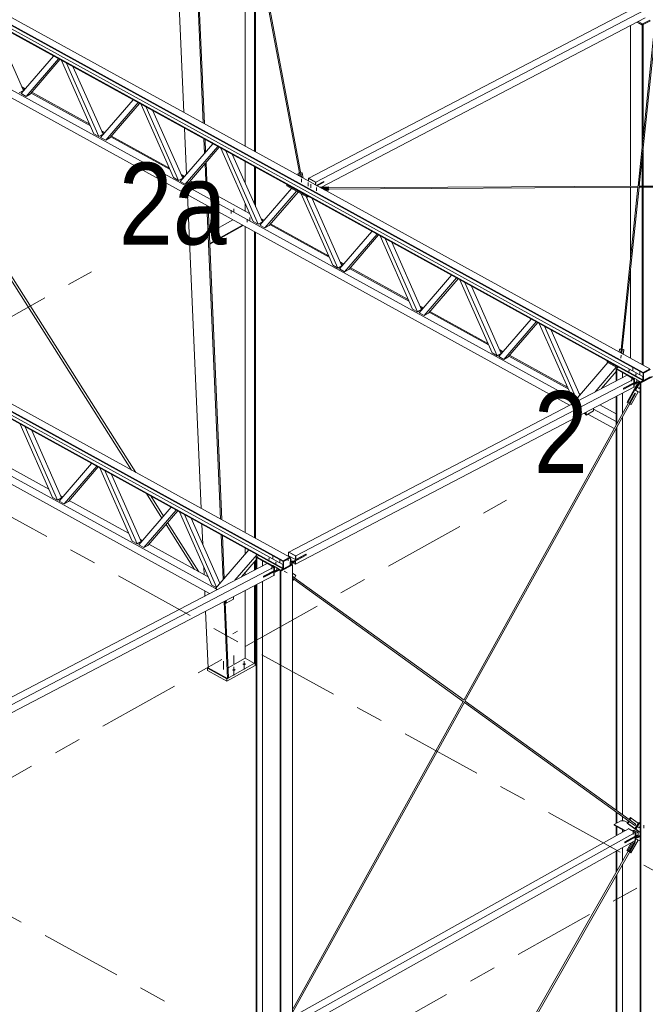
# Model space of a CAD drawing. Header units: millimetres. Extents: x -260 to 160, y -50 to 247.
# Tile 70 of 74: x 69 to 92, y 61 to 98. Entities that reach past the tile are written whole.
import ezdxf

# ---------------------------------------------------------------- set-up
doc = ezdxf.new("R2010")
doc.units = ezdxf.units.MM
for name, pattern in [('XKITLINE00', [0]), ('XKITLINE02', [4, 2, -2]), ('XKITLINE03', [6, 3, -1, 1, -1])]:
    doc.linetypes.add(name, pattern=pattern)
for name, color, linetype, lineweight in [('Element', 2, 'Continuous', 0), ('Spoina', 1, 'Continuous', 0), ('Śruba', 3, 'Continuous', 0)]:
    doc.layers.add(name, color=color, linetype=linetype, lineweight=lineweight)
doc.styles.add('ARIAL', font='ARIAL.TTF')

msp = doc.modelspace()

# ---------------------------------------------------------------- hatches: boundary and pattern name
at = {"layer": 'Śruba'}
for points in [[(91.744, 84.649), (91.74, 84.649), (91.735, 84.651), (91.732, 84.653), (91.729, 84.655), (91.726, 84.657), (91.725, 84.66), (91.725, 84.662), (91.725, 84.665), (91.727, 84.667), (91.729, 84.67), (91.732, 84.671), (91.736, 84.673), (91.74, 84.674), (91.745, 84.675), (91.75, 84.675), (91.755, 84.675), (91.759, 84.674), (91.764, 84.672), (91.768, 84.671), (91.771, 84.668), (91.773, 84.666), (91.774, 84.664), (91.775, 84.661), (91.774, 84.658), (91.773, 84.656), (91.77, 84.654), (91.767, 84.652), (91.763, 84.65), (91.759, 84.649), (91.754, 84.648), (91.749, 84.648)], [(91.945, 84.296), (91.94, 84.297), (91.936, 84.298), (91.932, 84.3), (91.929, 84.302), (91.927, 84.305), (91.925, 84.307), (91.925, 84.31), (91.925, 84.312), (91.927, 84.315), (91.929, 84.317), (91.932, 84.319), (91.936, 84.321), (91.941, 84.322), (91.945, 84.322), (91.95, 84.323), (91.955, 84.322), (91.96, 84.321), (91.964, 84.32), (91.968, 84.318), (91.971, 84.316), (91.973, 84.314), (91.974, 84.311), (91.975, 84.308), (91.974, 84.306), (91.973, 84.303), (91.97, 84.301), (91.967, 84.299), (91.963, 84.298), (91.959, 84.296), (91.954, 84.296), (91.949, 84.296)], [(91.998, 84.509), (91.993, 84.51), (91.989, 84.511), (91.985, 84.513), (91.982, 84.515), (91.98, 84.517), (91.979, 84.52), (91.978, 84.523), (91.979, 84.525), (91.98, 84.528), (91.983, 84.53), (91.986, 84.532), (91.99, 84.533), (91.994, 84.534), (91.999, 84.535), (92.004, 84.535), (92.008, 84.535), (92.013, 84.534), (92.017, 84.533), (92.021, 84.531), (92.024, 84.529), (92.026, 84.526), (92.028, 84.524), (92.028, 84.521), (92.028, 84.519), (92.026, 84.516), (92.024, 84.514), (92.021, 84.512), (92.017, 84.51), (92.012, 84.509), (92.008, 84.509), (92.003, 84.508)], [(92.105, 84.027), (92.109, 84.032), (92.113, 84.036), (92.117, 84.039), (92.122, 84.041), (92.126, 84.042), (92.13, 84.042), (92.133, 84.041), (92.136, 84.038), (92.138, 84.035), (92.14, 84.031), (92.14, 84.026), (92.14, 84.021), (92.139, 84.015), (92.137, 84.009), (92.134, 84.003), (92.131, 83.998), (92.127, 83.993), (92.123, 83.989), (92.118, 83.986), (92.114, 83.984), (92.11, 83.983), (92.106, 83.983), (92.102, 83.984), (92.099, 83.987), (92.097, 83.99), (92.096, 83.994), (92.095, 83.999), (92.095, 84.004), (92.097, 84.01), (92.099, 84.016), (92.101, 84.022)], [(78.544, 77.743), (78.539, 77.743), (78.535, 77.745), (78.531, 77.747), (78.528, 77.749), (78.526, 77.751), (78.525, 77.754), (78.524, 77.756), (78.525, 77.759), (78.526, 77.761), (78.529, 77.764), (78.532, 77.766), (78.536, 77.767), (78.54, 77.768), (78.545, 77.769), (78.55, 77.769), (78.555, 77.769), (78.559, 77.768), (78.564, 77.766), (78.567, 77.765), (78.57, 77.763), (78.573, 77.76), (78.574, 77.758), (78.574, 77.755), (78.574, 77.752), (78.572, 77.75), (78.57, 77.748), (78.567, 77.746), (78.563, 77.744), (78.559, 77.743), (78.554, 77.742), (78.549, 77.742)], [(79.347, 77.706), (79.343, 77.707), (79.338, 77.708), (79.335, 77.71), (79.332, 77.712), (79.329, 77.714), (79.328, 77.717), (79.328, 77.72), (79.328, 77.722), (79.33, 77.725), (79.332, 77.727), (79.335, 77.729), (79.339, 77.73), (79.343, 77.732), (79.348, 77.732), (79.353, 77.732), (79.358, 77.732), (79.363, 77.731), (79.367, 77.73), (79.371, 77.728), (79.374, 77.726), (79.376, 77.723), (79.377, 77.721), (79.378, 77.718), (79.377, 77.716), (79.376, 77.713), (79.373, 77.711), (79.37, 77.709), (79.366, 77.707), (79.362, 77.706), (79.357, 77.706), (79.352, 77.706)], [(78.744, 77.39), (78.74, 77.391), (78.735, 77.392), (78.732, 77.394), (78.728, 77.396), (78.726, 77.399), (78.725, 77.401), (78.724, 77.404), (78.725, 77.406), (78.726, 77.409), (78.729, 77.411), (78.732, 77.413), (78.736, 77.415), (78.74, 77.416), (78.745, 77.416), (78.75, 77.417), (78.755, 77.416), (78.759, 77.415), (78.764, 77.414), (78.767, 77.412), (78.77, 77.41), (78.773, 77.408), (78.774, 77.405), (78.774, 77.402), (78.774, 77.4), (78.772, 77.397), (78.77, 77.395), (78.767, 77.393), (78.763, 77.392), (78.759, 77.39), (78.754, 77.39), (78.749, 77.39)], [(78.798, 77.603), (78.793, 77.604), (78.789, 77.605), (78.785, 77.607), (78.782, 77.609), (78.78, 77.611), (78.778, 77.614), (78.778, 77.617), (78.779, 77.619), (78.78, 77.622), (78.782, 77.624), (78.786, 77.626), (78.789, 77.627), (78.794, 77.629), (78.798, 77.629), (78.803, 77.629), (78.808, 77.629), (78.813, 77.628), (78.817, 77.627), (78.821, 77.625), (78.824, 77.623), (78.826, 77.62), (78.828, 77.618), (78.828, 77.615), (78.827, 77.613), (78.826, 77.61), (78.824, 77.608), (78.82, 77.606), (78.817, 77.604), (78.812, 77.603), (78.807, 77.603), (78.803, 77.603)], [(77.253, 73.646), (77.242, 73.647), (77.232, 73.65), (77.223, 73.654), (77.216, 73.659), (77.211, 73.665), (77.208, 73.671), (77.207, 73.677), (77.208, 73.683), (77.211, 73.689), (77.216, 73.694), (77.223, 73.699), (77.232, 73.703), (77.242, 73.706), (77.253, 73.708), (77.264, 73.708), (77.275, 73.708), (77.286, 73.706), (77.295, 73.703), (77.304, 73.699), (77.311, 73.694), (77.316, 73.689), (77.32, 73.683), (77.321, 73.677), (77.32, 73.671), (77.316, 73.665), (77.311, 73.659), (77.304, 73.654), (77.295, 73.65), (77.286, 73.647), (77.275, 73.646), (77.264, 73.645)], [(77.63, 73.857), (77.619, 73.859), (77.609, 73.862), (77.6, 73.866), (77.593, 73.87), (77.588, 73.876), (77.585, 73.882), (77.584, 73.888), (77.585, 73.894), (77.588, 73.9), (77.593, 73.906), (77.6, 73.911), (77.609, 73.914), (77.619, 73.917), (77.63, 73.919), (77.641, 73.92), (77.652, 73.919), (77.663, 73.917), (77.673, 73.914), (77.681, 73.911), (77.688, 73.906), (77.694, 73.9), (77.697, 73.894), (77.698, 73.888), (77.697, 73.882), (77.694, 73.876), (77.688, 73.87), (77.681, 73.866), (77.673, 73.862), (77.663, 73.859), (77.652, 73.857), (77.641, 73.856)], [(92.105, 67.91), (92.109, 67.914), (92.113, 67.918), (92.117, 67.921), (92.122, 67.924), (92.126, 67.925), (92.13, 67.924), (92.133, 67.923), (92.136, 67.921), (92.139, 67.918), (92.14, 67.913), (92.14, 67.909), (92.14, 67.903), (92.139, 67.897), (92.137, 67.892), (92.134, 67.886), (92.131, 67.881), (92.127, 67.876), (92.123, 67.872), (92.119, 67.869), (92.114, 67.867), (92.11, 67.866), (92.106, 67.866), (92.102, 67.867), (92.099, 67.869), (92.097, 67.873), (92.096, 67.877), (92.095, 67.882), (92.096, 67.887), (92.097, 67.893), (92.099, 67.899), (92.101, 67.904)], [(91.996, 67.661), (91.991, 67.662), (91.987, 67.663), (91.983, 67.665), (91.98, 67.667), (91.978, 67.669), (91.976, 67.672), (91.976, 67.675), (91.976, 67.677), (91.978, 67.68), (91.98, 67.682), (91.983, 67.684), (91.987, 67.686), (91.991, 67.687), (91.996, 67.688), (92.001, 67.689), (92.006, 67.688), (92.01, 67.687), (92.015, 67.686), (92.018, 67.684), (92.022, 67.682), (92.024, 67.68), (92.025, 67.677), (92.026, 67.675), (92.025, 67.672), (92.024, 67.669), (92.022, 67.667), (92.018, 67.665), (92.015, 67.663), (92.01, 67.662), (92.006, 67.661), (92.001, 67.661)], [(92.105, 67.576), (92.108, 67.581), (92.113, 67.585), (92.117, 67.588), (92.122, 67.59), (92.126, 67.591), (92.13, 67.591), (92.133, 67.59), (92.136, 67.588), (92.138, 67.584), (92.14, 67.58), (92.14, 67.575), (92.14, 67.57), (92.139, 67.564), (92.137, 67.558), (92.134, 67.553), (92.131, 67.547), (92.127, 67.543), (92.123, 67.539), (92.118, 67.535), (92.114, 67.533), (92.11, 67.532), (92.106, 67.532), (92.102, 67.534), (92.099, 67.536), (92.097, 67.539), (92.096, 67.543), (92.095, 67.548), (92.095, 67.554), (92.097, 67.559), (92.099, 67.565), (92.101, 67.571)]]:
    msp.add_hatch(color=256, dxfattribs=at).paths.add_polyline_path(points, flags=17)

# ---------------------------------------------------------------- linework, layer by layer
at = {"layer": 'Element', "linetype": 'XKITLINE00', "lineweight": 0}
for p, q in [((92.263, 84.587), (64.429, 99.917)), ((92.263, 84.563), (64.429, 99.892)), ((64.542, 99.714), (92.26, 84.448)), ((64.68, 100.048), (92.515, 84.719)), ((92.256, 84.322), (64.422, 99.651)), ((65.262, 99.164), (92.256, 84.298)), ((75.428, 94.129), (75.208, 99.166)), ((76.138, 93.738), (75.903, 99.126)), ((76.18, 93.715), (75.945, 99.123)), ((77.672, 92.893), (77.672, 99.023)), ((78.017, 92.703), (78.017, 99.003)), ((78.057, 92.681), (78.057, 99)), ((79.667, 91.91), (78.333, 98.994)), ((79.738, 91.758), (78.376, 98.992)), ((80.008, 91.719), (92.092, 98.041)), ((80.261, 91.579), (92.346, 97.901)), ((92.338, 97.6), (80.477, 91.395)), ((92.082, 91.427), (92.739, 97.752)), ((92.125, 91.428), (92.766, 97.598)), ((68.453, 97.407), (69.544, 94.939)), ((91.8, 91.426), (91.8, 97.318)), ((92.037, 97.442), (92.231, 97.336)), ((92.049, 97.449), (92.244, 97.342)), ((92.084, 97.467), (92.244, 97.378)), ((92.231, 97.336), (92.263, 97.352)), ((92.231, 92.858), (92.231, 97.336)), ((92.244, 97.378), (92.508, 97.516)), ((92.541, 97.498), (92.244, 97.342)), ((92.244, 97.342), (92.244, 97.378)), ((92.263, 93.165), (92.263, 97.352)), ((73.508, 81.01), (63.699, 96.49)), ((73.663, 80.925), (63.774, 96.53)), ((66.098, 96.317), (89.571, 83.389)), ((66.484, 96.401), (89.784, 83.569)), ((69.455, 94.821), (70.644, 96.2)), ((69.639, 94.719), (70.828, 96.099)), ((70.881, 96.07), (69.79, 94.804)), ((72.129, 93.348), (70.94, 96.038)), ((72.313, 93.246), (71.124, 95.936)), ((71.373, 95.799), (72.464, 93.331)), ((69.487, 95.068), (69.61, 95.001)), ((69.544, 94.939), (69.393, 94.855)), ((69.639, 94.719), (69.455, 94.821)), ((69.511, 95.013), (69.585, 94.972)), ((69.79, 94.804), (69.639, 94.719)), ((69.823, 94.842), (71.998, 93.643)), ((69.847, 94.87), (71.974, 93.699)), ((72.375, 93.213), (73.564, 94.592)), ((72.559, 93.111), (73.748, 94.491)), ((73.801, 94.462), (72.71, 93.195)), ((75.049, 91.74), (73.86, 94.429)), ((75.234, 91.638), (74.044, 94.328)), ((74.293, 94.191), (75.384, 91.723)), ((72.313, 93.246), (72.129, 93.348)), ((72.464, 93.331), (72.313, 93.246)), ((72.559, 93.111), (72.375, 93.213)), ((72.407, 93.46), (72.53, 93.392)), ((72.432, 93.405), (72.505, 93.364)), ((72.743, 93.233), (74.918, 92.035)), ((72.767, 93.262), (74.894, 92.09)), ((75.526, 91.872), (75.453, 93.552)), ((79.063, 77.657), (51.228, 92.987)), ((79.063, 77.681), (51.229, 93.011)), ((51.48, 93.142), (79.315, 77.813)), ((72.71, 93.195), (72.559, 93.111)), ((75.295, 91.604), (76.484, 92.984)), ((75.479, 91.503), (76.669, 92.882)), ((76.722, 92.853), (75.63, 91.587)), ((76.186, 92.638), (76.163, 93.161)), ((76.225, 92.683), (76.205, 93.138)), ((79.056, 77.416), (51.222, 92.746)), ((51.342, 92.808), (79.06, 77.543)), ((77.969, 90.131), (76.78, 92.821)), ((78.154, 90.03), (76.964, 92.719)), ((77.213, 92.582), (78.305, 90.114)), ((92.263, 91.428), (92.263, 92.752)), ((52.062, 92.259), (79.056, 77.392)), ((76.244, 91.305), (76.203, 92.251)), ((76.286, 91.282), (76.242, 92.297)), ((77.672, 91.545), (77.672, 92.33)), ((78.017, 90.765), (78.017, 92.14)), ((92.231, 91.428), (92.231, 92.445)), ((75.327, 91.852), (75.45, 91.784)), ((75.352, 91.797), (75.426, 91.756)), ((78.057, 90.674), (78.057, 92.118)), ((79.616, 91.878), (79.617, 91.908)), ((79.628, 91.816), (79.616, 91.878)), ((79.617, 91.908), (79.67, 91.91)), ((79.635, 91.812), (79.617, 91.908)), ((79.67, 91.91), (79.695, 91.779)), ((79.712, 91.897), (79.713, 91.912)), ((79.713, 91.912), (79.766, 91.914)), ((79.741, 91.759), (79.713, 91.912)), ((79.766, 91.914), (79.802, 91.72)), ((75.234, 91.638), (75.049, 91.74)), ((75.384, 91.723), (75.234, 91.638)), ((75.479, 91.503), (75.295, 91.604)), ((75.63, 91.587), (75.479, 91.503)), ((75.663, 91.625), (77.839, 90.427)), ((79.201, 91.474), (79.2, 91.438)), ((79.2, 91.438), (79.961, 91.019)), ((79.214, 91.481), (79.201, 91.474)), ((79.201, 91.474), (79.962, 91.055)), ((79.733, 91.758), (79.741, 91.759)), ((79.995, 91.614), (79.998, 91.714)), ((79.998, 91.714), (80.008, 91.719)), ((80.251, 91.574), (79.998, 91.714)), ((80.008, 91.719), (80.261, 91.579)), ((80.261, 91.579), (80.008, 91.719)), ((80.249, 91.474), (80.251, 91.574)), ((80.251, 91.574), (80.261, 91.579)), ((80.258, 91.469), (80.261, 91.579)), ((80.258, 91.469), (80.261, 91.579)), ((80.559, 91.604), (80.279, 91.457)), ((80.553, 91.571), (80.307, 91.442)), ((80.312, 91.439), (80.558, 91.568)), ((80.455, 91.361), (92.089, 91.427)), ((80.554, 91.602), (80.553, 91.571)), ((80.553, 91.571), (80.558, 91.568)), ((80.558, 91.568), (80.559, 91.604)), ((92.117, 91.427), (104.159, 91.497)), ((92.121, 91.385), (103.874, 91.453)), ((76.06, 79.605), (75.559, 91.106)), ((78.215, 89.996), (79.375, 91.342)), ((78.4, 89.894), (79.559, 91.24)), ((79.612, 91.211), (78.55, 89.979)), ((80.89, 88.523), (79.73, 91.146)), ((81.074, 88.422), (79.914, 91.045)), ((79.961, 91.019), (79.962, 91.055)), ((79.961, 91.019), (80.008, 91.043)), ((79.962, 91.055), (79.975, 91.062)), ((80.393, 91.395), (80.73, 91.397)), ((80.733, 91.368), (80.447, 91.366)), ((80.447, 91.366), (80.448, 91.364)), ((80.486, 91.343), (80.735, 91.345)), ((80.737, 91.316), (80.538, 91.315)), ((80.592, 91.285), (80.736, 91.286)), ((80.73, 91.397), (80.733, 91.368)), ((80.733, 91.362), (80.733, 91.368)), ((80.735, 91.345), (80.737, 91.316)), ((80.736, 91.286), (80.737, 91.316)), ((80.737, 91.32), (92.078, 91.385)), ((91.446, 85.307), (92.079, 91.394)), ((91.503, 85.442), (92.122, 91.396)), ((91.8, 88.707), (91.8, 91.384)), ((92.231, 84.875), (92.231, 91.386)), ((92.263, 84.857), (92.263, 91.386)), ((76.771, 79.214), (76.27, 90.715)), ((76.373, 89.295), (76.312, 90.691)), ((77.672, 90.519), (77.672, 90.804)), ((80.133, 90.974), (81.225, 88.506)), ((76.355, 89.698), (77.227, 90.187)), ((76.373, 89.325), (77.572, 89.997)), ((77.599, 89.982), (76.373, 89.295)), ((78.154, 90.03), (77.969, 90.131)), ((78.305, 90.114), (78.154, 90.03)), ((78.4, 89.894), (78.215, 89.996)), ((78.247, 90.244), (78.37, 90.176)), ((78.272, 90.188), (78.346, 90.148)), ((78.55, 89.979), (78.4, 89.894)), ((78.583, 90.017), (80.759, 88.819)), ((78.607, 90.045), (80.734, 88.874)), ((77.672, 78.717), (77.672, 89.942)), ((78.017, 78.527), (78.017, 89.752)), ((78.057, 78.505), (78.057, 89.73)), ((81.135, 88.388), (82.325, 89.767)), ((81.32, 88.286), (82.509, 89.666)), ((82.562, 89.637), (81.471, 88.371)), ((83.81, 86.915), (82.62, 89.604)), ((52.898, 89.411), (76.372, 76.483)), ((53.284, 89.495), (76.584, 76.663)), ((76.371, 89.326), (76.373, 89.325)), ((76.373, 89.295), (76.373, 89.325)), ((76.813, 79.191), (76.373, 89.295)), ((83.994, 86.813), (82.805, 89.503)), ((83.054, 89.366), (84.145, 86.898)), ((81.074, 88.422), (80.89, 88.523)), ((81.168, 88.635), (81.29, 88.568)), ((81.192, 88.58), (81.266, 88.539)), ((81.225, 88.506), (81.074, 88.422)), ((81.32, 88.286), (81.135, 88.388)), ((81.471, 88.371), (81.32, 88.286)), ((81.503, 88.409), (83.679, 87.21)), ((81.528, 88.437), (83.655, 87.266)), ((84.055, 86.779), (85.245, 88.159)), ((91.8, 85.112), (91.8, 88.293)), ((84.24, 86.678), (85.429, 88.058)), ((85.482, 88.028), (84.391, 86.762)), ((86.73, 85.307), (85.541, 87.996)), ((86.914, 85.205), (85.725, 87.895)), ((85.974, 87.758), (87.065, 85.289)), ((83.994, 86.813), (83.81, 86.915)), ((84.145, 86.898), (83.994, 86.813)), ((84.24, 86.678), (84.055, 86.779)), ((84.088, 87.027), (84.211, 86.959)), ((84.112, 86.972), (84.186, 86.931)), ((84.391, 86.762), (84.24, 86.678)), ((84.423, 86.8), (86.599, 85.602)), ((84.448, 86.829), (86.575, 85.657)), ((86.976, 85.171), (88.165, 86.551)), ((87.16, 85.07), (88.349, 86.449)), ((88.402, 86.42), (87.311, 85.154)), ((89.65, 83.698), (88.461, 86.388)), ((89.826, 83.617), (88.645, 86.286)), ((89.95, 83.761), (88.894, 86.149)), ((86.914, 85.205), (86.73, 85.307)), ((87.065, 85.289), (86.914, 85.205)), ((87.008, 85.419), (87.131, 85.351)), ((87.032, 85.363), (87.106, 85.323)), ((91.394, 85.336), (91.406, 85.447)), ((91.406, 85.447), (91.459, 85.444)), ((91.459, 85.444), (91.445, 85.308)), ((91.459, 85.429), (91.459, 85.444)), ((91.478, 85.29), (91.486, 85.289)), ((91.486, 85.289), (91.502, 85.442)), ((91.502, 85.442), (91.556, 85.439)), ((91.556, 85.439), (91.537, 85.257)), ((91.539, 85.256), (91.555, 85.409)), ((91.555, 85.409), (91.556, 85.439)), ((87.16, 85.07), (86.976, 85.171)), ((87.311, 85.154), (87.16, 85.07)), ((87.344, 85.192), (89.519, 83.994)), ((87.368, 85.22), (89.495, 84.049)), ((89.784, 83.569), (90.977, 84.952)), ((90.945, 85.007), (90.944, 84.97)), ((90.944, 84.97), (91.324, 84.761)), ((90.957, 85.013), (90.945, 85.007)), ((90.945, 85.007), (91.325, 84.797)), ((90.503, 83.876), (91.284, 84.783)), ((90.739, 84), (91.275, 84.622)), ((91.275, 84.714), (91.288, 84.721)), ((91.275, 84.714), (91.307, 84.696)), ((91.275, 84.281), (91.275, 84.714)), ((91.289, 84.737), (91.288, 84.707)), ((91.288, 84.707), (91.679, 84.492)), ((91.289, 84.737), (91.376, 84.783)), ((91.289, 84.737), (91.879, 84.412)), ((91.307, 84.696), (91.307, 84.696)), ((91.307, 84.297), (91.307, 84.696)), ((91.324, 84.761), (91.325, 84.797)), ((91.324, 84.761), (91.371, 84.785)), ((91.325, 84.797), (91.338, 84.804)), ((91.511, 84.404), (91.511, 84.584)), ((92.256, 84.307), (92.263, 84.578)), ((92.515, 84.719), (92.263, 84.587)), ((92.263, 84.578), (92.514, 84.71)), ((92.263, 84.587), (92.263, 84.563)), ((92.283, 84.567), (92.263, 84.578)), ((92.276, 84.296), (92.283, 84.567)), ((92.535, 84.698), (92.283, 84.567)), ((79.277, 78.003), (91.678, 84.491)), ((79.53, 77.864), (91.931, 84.351)), ((91.928, 84.216), (91.551, 84.019)), ((92.038, 84.23), (91.563, 83.982)), ((92.039, 84.26), (91.564, 84.012)), ((91.688, 84.496), (91.678, 84.491)), ((91.931, 84.351), (91.678, 84.491)), ((91.678, 84.491), (91.931, 84.351)), ((91.688, 84.496), (91.941, 84.357)), ((91.827, 84.42), (91.847, 84.43)), ((91.84, 84.413), (91.886, 84.412)), ((91.847, 84.43), (91.879, 84.412)), ((91.886, 84.412), (92.038, 84.328)), ((91.928, 84.216), (91.931, 84.351)), ((91.931, 84.351), (91.928, 84.216)), ((91.928, 84.216), (91.938, 84.221)), ((91.931, 84.351), (91.941, 84.357)), ((91.937, 84.177), (91.934, 84.055)), ((91.941, 84.357), (91.938, 84.221)), ((91.974, 84.167), (91.946, 84.182)), ((92.123, 84.245), (91.963, 83.956)), ((92.125, 84.246), (91.974, 84.167)), ((91.974, 84.167), (91.975, 84.197)), ((92.126, 84.276), (91.975, 84.197)), ((92.154, 84.23), (91.993, 83.939)), ((92.038, 84.328), (92.039, 84.26)), ((92.038, 84.324), (92.126, 84.276)), ((92.038, 84.324), (92.176, 84.248)), ((92.038, 84.23), (92.039, 84.26)), ((92.125, 84.246), (92.126, 84.276)), ((92.125, 84.246), (92.176, 84.218)), ((92.156, 84.229), (92.156, 84.229)), ((92.156, 84.229), (92.188, 84.211)), ((92.156, 51.238), (92.156, 84.229)), ((92.603, 84.442), (92.176, 84.218)), ((92.176, 84.248), (92.272, 84.298)), ((92.176, 84.218), (92.176, 84.248)), ((92.616, 84.435), (92.188, 84.211)), ((92.188, 84.211), (92.188, 51.221)), ((92.256, 84.298), (92.256, 84.322)), ((92.276, 84.296), (92.256, 84.307)), ((92.256, 84.298), (92.264, 84.302)), ((92.528, 84.427), (92.276, 84.296)), ((79.522, 77.563), (91.923, 84.05)), ((85.734, 72.525), (91.985, 83.821)), ((91.511, 83.082), (91.511, 83.834)), ((91.551, 84.019), (91.55, 83.989)), ((91.563, 83.982), (91.55, 83.989)), ((91.564, 84.012), (91.551, 84.019)), ((91.563, 83.982), (91.564, 84.012)), ((92.023, 84.127), (91.677, 83.502)), ((91.967, 83.954), (91.707, 83.485)), ((91.96, 83.834), (91.753, 83.459)), ((91.99, 83.818), (91.782, 83.443)), ((92.087, 83.886), (91.828, 83.418)), ((91.923, 84.05), (91.927, 84.172)), ((91.923, 84.05), (91.927, 84.172)), ((91.934, 84.055), (91.923, 84.05)), ((91.96, 83.834), (91.966, 83.831)), ((91.963, 83.956), (91.993, 83.939)), ((91.963, 83.956), (92.091, 83.884)), ((91.97, 83.829), (91.966, 83.831)), ((91.98, 83.823), (91.97, 83.829)), ((91.98, 83.823), (91.985, 83.821)), ((91.985, 83.821), (91.99, 83.818)), ((91.985, 83.821), (91.99, 83.818)), ((91.993, 83.939), (92.121, 83.868)), ((92.023, 84.127), (92.075, 84.157)), ((92.049, 84.112), (92.023, 84.127)), ((92.121, 83.868), (92.091, 83.884)), ((92.091, 83.884), (92.091, 83.884)), ((92.156, 83.887), (92.121, 83.868)), ((85.694, 72.569), (91.727, 83.474)), ((89.817, 83.606), (89.65, 83.698)), ((89.847, 83.534), (89.784, 83.569)), ((89.928, 83.81), (89.972, 83.786)), ((91.275, 82.656), (91.275, 83.711)), ((91.307, 82.714), (91.307, 83.728)), ((91.677, 83.502), (91.707, 83.485)), ((91.677, 83.502), (91.722, 83.476)), ((91.707, 83.485), (91.753, 83.459)), ((91.753, 83.459), (91.722, 83.476)), ((91.722, 83.476), (91.723, 83.476)), ((90.101, 83.097), (90.158, 83.066)), ((90.158, 83.127), (90.158, 83.037)), ((90.173, 83.029), (90.45, 83.184)), ((90.173, 83.029), (90.173, 83.135)), ((90.45, 83.184), (90.45, 83.279)), ((90.45, 83.244), (91.275, 82.789)), ((90.677, 83.398), (91.275, 83.069)), ((91.782, 83.443), (91.777, 83.446)), ((91.777, 83.446), (91.797, 83.434)), ((91.828, 83.418), (91.782, 83.443)), ((91.797, 83.434), (91.797, 83.435)), ((91.828, 83.418), (91.797, 83.434)), ((90.158, 83.037), (90.173, 83.029)), ((90.237, 83.064), (91.206, 82.531)), ((91.511, 68.361), (91.511, 82.965)), ((70.61, 80.009), (69.42, 82.699)), ((70.794, 79.907), (69.605, 82.597)), ((69.854, 82.46), (70.945, 79.992)), ((91.255, 82.503), (91.275, 82.492)), ((91.275, 68.532), (91.275, 82.539)), ((91.307, 68.509), (91.307, 82.597)), ((68.303, 81.503), (70.479, 80.305)), ((70.855, 79.874), (72.045, 81.253)), ((71.04, 79.772), (72.229, 81.152)), ((72.282, 81.123), (71.191, 79.857)), ((73.53, 78.401), (72.341, 81.09)), ((73.714, 78.299), (72.525, 80.989)), ((72.774, 80.852), (73.865, 78.384)), ((70.794, 79.907), (70.61, 80.009)), ((70.945, 79.992), (70.794, 79.907)), ((71.04, 79.772), (70.855, 79.874)), ((70.912, 80.066), (70.986, 80.025)), ((71.191, 79.857), (71.04, 79.772)), ((71.223, 79.895), (73.399, 78.696)), ((74.624, 79.25), (74.057, 80.145)), ((74.682, 79.317), (74.212, 80.06)), ((73.776, 78.265), (74.965, 79.645)), ((73.96, 78.164), (75.149, 79.544)), ((75.202, 79.514), (74.111, 78.248)), ((76.45, 76.792), (75.261, 79.482)), ((76.626, 76.711), (75.445, 79.381)), ((76.75, 76.855), (75.694, 79.244)), ((75.82, 77.363), (74.772, 79.016)), ((75.975, 77.278), (74.831, 79.083)), ((76.118, 78.285), (76.086, 79.028)), ((73.714, 78.299), (73.53, 78.401)), ((73.832, 78.458), (73.906, 78.417)), ((76.867, 76.992), (76.796, 78.637)), ((76.907, 77.037), (76.838, 78.613)), ((73.865, 78.384), (73.714, 78.299)), ((73.96, 78.164), (73.776, 78.265)), ((74.111, 78.248), (73.96, 78.164)), ((74.144, 78.286), (76.319, 77.088)), ((77.806, 78.08), (76.584, 76.663)), ((77.672, 77.925), (77.672, 78.154)), ((77.806, 78.08), (78.113, 77.911)), ((77.806, 78.08), (77.806, 78.08)), ((78.113, 77.911), (77.301, 76.969)), ((77.538, 77.093), (78.075, 77.716)), ((78.057, 77.365), (78.057, 77.695)), ((78.075, 77.808), (78.088, 77.815)), ((78.075, 77.808), (78.107, 77.79)), ((78.075, 77.374), (78.075, 77.808)), ((78.088, 77.831), (78.176, 77.877)), ((78.088, 77.831), (78.088, 77.801)), ((78.088, 77.831), (78.679, 77.506)), ((78.088, 77.801), (78.479, 77.586)), ((78.107, 77.79), (78.107, 77.79)), ((78.107, 77.391), (78.107, 77.79)), ((78.113, 77.911), (78.113, 77.911)), ((78.311, 77.498), (78.311, 77.678)), ((79.315, 77.813), (79.063, 77.681)), ((79.063, 77.672), (79.314, 77.804)), ((79.063, 77.681), (79.063, 77.657)), ((79.335, 77.793), (79.083, 77.661)), ((79.23, 77.859), (79.263, 77.877)), ((79.267, 77.998), (79.263, 77.863)), ((79.263, 77.863), (79.517, 77.723)), ((79.267, 77.998), (79.277, 78.003)), ((79.52, 77.859), (79.267, 77.998)), ((79.53, 77.864), (79.277, 78.003)), ((79.53, 77.864), (79.277, 78.003)), ((79.314, 77.804), (79.315, 77.813)), ((79.314, 77.804), (79.335, 77.793)), ((79.328, 77.521), (79.335, 77.793)), ((79.916, 77.919), (79.441, 77.67)), ((79.503, 77.673), (79.916, 77.888)), ((79.512, 77.557), (79.516, 77.679)), ((79.517, 77.723), (79.52, 77.859)), ((79.517, 77.723), (79.527, 77.728)), ((79.52, 77.859), (79.53, 77.864)), ((79.526, 77.684), (79.522, 77.563)), ((79.522, 77.563), (79.526, 77.684)), ((79.904, 77.926), (79.527, 77.728)), ((79.527, 77.728), (79.53, 77.864)), ((79.527, 77.728), (79.53, 77.864)), ((79.904, 77.926), (79.916, 77.919)), ((79.916, 77.888), (79.916, 77.919)), ((66.076, 71.09), (78.477, 77.585)), ((66.33, 70.95), (78.731, 77.445)), ((76.166, 77.172), (76.154, 77.463)), ((78.017, 77.344), (78.017, 77.648)), ((78.837, 77.324), (78.362, 77.075)), ((78.838, 77.354), (78.363, 77.105)), ((78.487, 77.59), (78.477, 77.585)), ((78.731, 77.445), (78.477, 77.585)), ((78.477, 77.585), (78.731, 77.445)), ((78.487, 77.59), (78.741, 77.451)), ((78.627, 77.514), (78.646, 77.524)), ((78.64, 77.507), (78.685, 77.506)), ((78.646, 77.524), (78.679, 77.506)), ((78.685, 77.506), (78.838, 77.422)), ((78.728, 77.31), (78.731, 77.445)), ((78.731, 77.445), (78.728, 77.31)), ((78.728, 77.31), (78.738, 77.315)), ((78.731, 77.445), (78.741, 77.451)), ((78.741, 77.451), (78.738, 77.315)), ((78.925, 77.34), (78.774, 77.261)), ((78.925, 77.37), (78.775, 77.291)), ((78.837, 77.324), (78.838, 77.354)), ((78.838, 77.422), (78.838, 77.354)), ((78.838, 77.419), (78.976, 77.342)), ((78.838, 77.419), (78.925, 77.37)), ((78.925, 77.34), (78.925, 77.37)), ((78.925, 77.34), (78.975, 77.312)), ((78.956, 77.323), (78.956, 77.323)), ((78.956, 77.323), (78.988, 77.305)), ((78.956, 43.84), (78.956, 77.323)), ((79.403, 77.536), (78.975, 77.312)), ((78.975, 77.312), (78.976, 77.342)), ((78.976, 77.342), (79.072, 77.392)), ((79.415, 77.529), (78.988, 77.305)), ((79.056, 77.401), (79.063, 77.672)), ((79.056, 77.392), (79.056, 77.416)), ((79.076, 77.39), (79.056, 77.401)), ((79.056, 77.392), (79.064, 77.397)), ((79.083, 77.661), (79.063, 77.672)), ((79.076, 77.39), (79.083, 77.661)), ((79.328, 77.521), (79.076, 77.39)), ((79.328, 77.526), (79.403, 77.566)), ((79.33, 77.606), (79.403, 77.566)), ((79.33, 77.606), (79.353, 77.594)), ((79.441, 77.67), (79.331, 77.672)), ((79.331, 77.642), (79.441, 77.64)), ((79.353, 77.594), (79.441, 77.64)), ((79.38, 77.579), (79.503, 77.643)), ((79.403, 77.566), (79.403, 77.536)), ((79.403, 77.536), (79.415, 77.529)), ((79.415, 77.529), (79.415, 44.062)), ((79.428, 77.604), (79.512, 77.557)), ((79.441, 77.64), (79.503, 77.673)), ((79.441, 77.64), (79.441, 77.67)), ((79.441, 77.64), (79.491, 77.666)), ((79.503, 77.643), (79.503, 77.673)), ((79.512, 77.557), (79.522, 77.563)), ((66.322, 70.649), (78.723, 77.144)), ((77.672, 77.163), (77.672, 77.248)), ((78.351, 77.112), (78.35, 77.082)), ((78.362, 77.075), (78.35, 77.082)), ((78.728, 77.31), (78.351, 77.112)), ((78.363, 77.105), (78.351, 77.112)), ((78.362, 77.075), (78.363, 77.105)), ((78.723, 77.144), (78.726, 77.266)), ((78.723, 77.144), (78.726, 77.266)), ((78.733, 77.15), (78.723, 77.144)), ((78.736, 77.271), (78.733, 77.15)), ((78.774, 77.261), (78.746, 77.276)), ((78.774, 77.261), (78.775, 77.291)), ((78.988, 77.305), (78.988, 43.823)), ((79.415, 77.222), (79.532, 77.138)), ((79.415, 77.113), (79.486, 77.062)), ((79.415, 77.11), (85.703, 72.562)), ((79.456, 77.013), (79.415, 77.043)), ((79.415, 76.946), (79.456, 77.013)), ((79.455, 77.011), (85.675, 72.512)), ((79.47, 77.07), (79.486, 77.062)), ((79.486, 77.062), (79.532, 77.138)), ((76.617, 76.701), (76.45, 76.792)), ((76.584, 76.663), (76.648, 76.627)), ((77.672, 74.106), (77.672, 76.594)), ((78.017, 73.916), (78.017, 76.774)), ((78.057, 73.938), (78.057, 76.795)), ((78.075, 60.201), (78.075, 76.805)), ((78.107, 60.219), (78.107, 76.822)), ((78.311, 60.747), (78.311, 76.928)), ((76.2, 76.392), (76.192, 76.582)), ((76.973, 76.123), (77.25, 76.278)), ((77.25, 76.278), (77.25, 76.372)), ((76.902, 76.191), (76.958, 76.16)), ((77.026, 73.36), (76.902, 76.19)), ((77.066, 73.385), (76.945, 76.167)), ((76.958, 76.22), (76.958, 76.131)), ((76.958, 76.131), (76.973, 76.123)), ((76.973, 76.123), (76.973, 76.228)), ((76.315, 73.751), (76.225, 75.836)), ((77.05, 73.757), (77.672, 74.106)), ((77.672, 74.106), (78.017, 73.916)), ((76.293, 73.739), (76.315, 73.751)), ((77.004, 73.348), (76.293, 73.739)), ((76.293, 73.739), (76.293, 73.65)), ((76.315, 73.751), (77.026, 73.36)), ((77.004, 73.348), (78.047, 73.933)), ((77.004, 73.259), (78.047, 73.843)), ((78.017, 73.916), (78.057, 73.938)), ((78.047, 73.933), (78.047, 73.843)), ((76.293, 73.65), (77.004, 73.259)), ((77.004, 73.259), (77.004, 73.348)), ((77.026, 73.36), (77.066, 73.385)), ((79.415, 61.106), (85.72, 72.5)), ((79.436, 61.26), (85.666, 72.519)), ((85.712, 72.485), (91.742, 68.124)), ((85.74, 72.535), (91.976, 68.025)), ((91.275, 68.048), (91.275, 68.462)), ((91.307, 68.066), (91.307, 68.438)), ((91.511, 68.145), (91.511, 68.291)), ((91.209, 68.011), (91.448, 68.145)), ((91.209, 67.981), (91.209, 68.011)), ((91.209, 68.011), (91.613, 67.788)), ((91.209, 67.981), (91.587, 67.773)), ((91.275, 67.599), (91.275, 67.945)), ((91.307, 67.617), (91.307, 67.927)), ((91.448, 68.145), (91.574, 68.145)), ((91.574, 68.145), (91.695, 68.079)), ((91.727, 68.132), (91.681, 68.056)), ((91.711, 68.039), (91.681, 68.056)), ((91.681, 68.056), (91.965, 67.851)), ((91.758, 68.115), (91.711, 68.039)), ((91.967, 67.854), (91.711, 68.039)), ((91.727, 68.132), (91.758, 68.115)), ((91.758, 68.183), (91.803, 68.257)), ((91.962, 67.968), (91.758, 68.115)), ((91.787, 68.164), (91.772, 68.172)), ((91.834, 68.24), (91.787, 68.164)), ((91.992, 68.016), (91.787, 68.164)), ((91.803, 68.257), (91.834, 68.24)), ((92.089, 68.056), (91.834, 68.24)), ((91.952, 67.975), (91.959, 67.974)), ((91.959, 67.974), (91.972, 67.978)), ((91.962, 67.968), (91.968, 67.977)), ((91.963, 67.848), (92.093, 68.062)), ((91.972, 67.978), (91.982, 67.989)), ((91.985, 68.016), (91.976, 68.025)), ((91.992, 68.016), (91.976, 68.025)), ((91.982, 67.989), (91.987, 68.003)), ((91.987, 68.003), (91.985, 68.016)), ((91.986, 68.007), (91.992, 68.016)), ((91.994, 67.832), (92.123, 68.045)), ((92.093, 68.062), (92.156, 68.097)), ((92.123, 68.045), (92.093, 68.062)), ((92.123, 68.045), (92.156, 68.063)), ((91.725, 67.851), (79.415, 60.952)), ((79.473, 60.702), (91.979, 67.711)), ((91.511, 67.731), (91.511, 67.815)), ((91.979, 67.578), (91.602, 67.366)), ((92.09, 67.626), (91.614, 67.359)), ((92.09, 67.596), (91.614, 67.33)), ((91.735, 67.857), (91.725, 67.851)), ((91.979, 67.711), (91.725, 67.851)), ((91.725, 67.851), (91.979, 67.711)), ((91.735, 67.857), (91.989, 67.717)), ((91.875, 67.78), (91.937, 67.78)), ((91.937, 67.78), (92.089, 67.696)), ((91.963, 67.848), (91.994, 67.832)), ((92.114, 67.739), (91.963, 67.848)), ((91.979, 67.711), (91.989, 67.717)), ((91.979, 67.578), (91.979, 67.711)), ((91.979, 67.711), (91.979, 67.578)), ((91.979, 67.578), (91.989, 67.583)), ((91.989, 67.717), (91.989, 67.583)), ((92.144, 67.723), (91.994, 67.832)), ((92.027, 67.561), (92.058, 67.544)), ((92.058, 67.544), (92.156, 67.599)), ((92.058, 67.514), (92.156, 67.569)), ((92.089, 67.696), (92.09, 67.626)), ((92.09, 67.596), (92.09, 67.626)), ((92.144, 67.723), (92.114, 67.739)), ((92.156, 67.729), (92.144, 67.723)), ((91.979, 67.414), (79.473, 60.405)), ((85.638, 56.232), (91.982, 67.371)), ((91.602, 67.366), (91.602, 67.337)), ((91.614, 67.359), (91.602, 67.366)), ((91.614, 67.33), (91.602, 67.337)), ((91.614, 67.33), (91.614, 67.359)), ((91.826, 67.329), (91.671, 67.057)), ((91.884, 67.361), (91.701, 67.04)), ((91.958, 67.385), (91.746, 67.013)), ((91.987, 67.368), (91.775, 66.996)), ((92.085, 67.434), (91.819, 66.969)), ((91.968, 67.38), (91.958, 67.385)), ((91.958, 67.385), (91.964, 67.382)), ((91.978, 67.374), (91.968, 67.38)), ((91.982, 67.371), (91.978, 67.374)), ((91.979, 67.534), (91.979, 67.414)), ((91.979, 67.414), (91.979, 67.534)), ((91.989, 67.42), (91.979, 67.414)), ((91.982, 67.371), (91.987, 67.368)), ((91.982, 67.371), (91.987, 67.368)), ((91.989, 67.54), (91.989, 67.42)), ((91.989, 67.493), (91.993, 67.491)), ((91.989, 67.492), (92.088, 67.432)), ((91.993, 67.491), (92.019, 67.536)), ((92.119, 67.415), (91.993, 67.491)), ((92, 67.546), (92.058, 67.514)), ((92.058, 67.514), (92.058, 67.544)), ((92.088, 67.432), (92.119, 67.415)), ((92.119, 67.415), (92.156, 67.436)), ((85.597, 56.274), (91.721, 67.027)), ((91.275, 66.245), (91.275, 67.02)), ((91.307, 66.301), (91.307, 67.038)), ((91.511, 66.659), (91.511, 67.152)), ((91.671, 67.057), (91.701, 67.04)), ((91.671, 67.057), (91.716, 67.03)), ((91.701, 67.04), (91.746, 67.013)), ((91.746, 67.013), (91.716, 67.03)), ((91.769, 66.997), (91.789, 66.985)), ((91.775, 66.996), (91.77, 66.998)), ((91.819, 66.969), (91.775, 66.996)), ((91.819, 66.969), (91.789, 66.985)), ((91.511, 52.517), (91.511, 66.544)), ((91.275, 52.667), (91.275, 66.13)), ((91.307, 52.647), (91.307, 66.186))]:
    msp.add_line(p, q, dxfattribs=at)
at = {"layer": 'Spoina', "linetype": 'XKITLINE03', "lineweight": 0}
for p, q in [((-142.455, 195.8), (115.24, 53.875)), ((-155.656, 188.402), (102.04, 46.478)), ((-52.673, 18.392), (72.038, 88.286)), ((-37.455, 10.011), (87.257, 79.904)), ((-22.236, 1.63), (102.475, 71.523))]:
    msp.add_line(p, q, dxfattribs=at)
at = {"layer": 'Śruba', "linetype": 'XKITLINE02', "lineweight": 0}
for p, q in [((79.737, 91.699), (79.734, 91.578)), ((79.981, 91.425), (79.984, 91.561)), ((80.082, 91.369), (80.086, 91.505)), ((80.289, 91.381), (80.285, 91.26)), ((77.159, 90.544), (77.159, 90.425)), ((77.26, 90.6), (77.26, 90.481)), ((77.742, 90.222), (77.742, 90.103)), ((77.843, 90.279), (77.843, 90.16)), ((91.457, 85.231), (91.454, 85.111)), ((91.891, 84.768), (91.888, 84.648)), ((92.145, 84.629), (92.142, 84.508)), ((91.849, 84.395), (91.846, 84.275)), ((78.691, 77.862), (78.688, 77.742)), ((78.945, 77.723), (78.941, 77.602)), ((79.252, 77.805), (79.249, 77.684)), ((78.649, 77.489), (78.646, 77.369)), ((79.099, 77.297), (79.213, 77.234)), ((77.391, 75.094), (77.228, 75.003)), ((77.26, 73.899), (77.26, 74.207)), ((76.883, 73.687), (76.883, 73.996)), ((92.299, 67.984), (92.299, 67.865)), ((91.899, 67.76), (91.899, 67.641)), ((92.165, 65.304), (92.165, 65.517))]:
    msp.add_line(p, q, dxfattribs=at)
at = {"layer": 'Śruba', "linetype": 'XKITLINE00', "lineweight": 0}
for p, q in [((91.75, 84.695), (91.747, 84.574)), ((92.004, 84.555), (92.001, 84.434)), ((91.951, 84.339), (91.947, 84.219)), ((92.03, 84.061), (92.144, 83.998)), ((78.55, 77.789), (78.547, 77.668)), ((79.353, 77.749), (79.35, 77.629)), ((78.75, 77.433), (78.747, 77.313)), ((78.804, 77.649), (78.801, 77.529)), ((77.264, 73.478), (77.264, 73.787)), ((77.641, 73.689), (77.641, 73.998)), ((92.03, 67.943), (92.145, 67.88)), ((92.001, 67.704), (92.001, 67.586)), ((92.03, 67.61), (92.144, 67.547))]:
    msp.add_line(p, q, dxfattribs=at)

# ---------------------------------------------------------------- texts
at = {"layer": 'Spoina', "style": 'ARIAL', "width": 0.85}
for s, p in [('2a', (73.038, 89.286)), ('2', (88.257, 80.904))]:
    msp.add_text(s, height=3, dxfattribs=at).set_placement(p)

doc.saveas('drawing.dxf')
